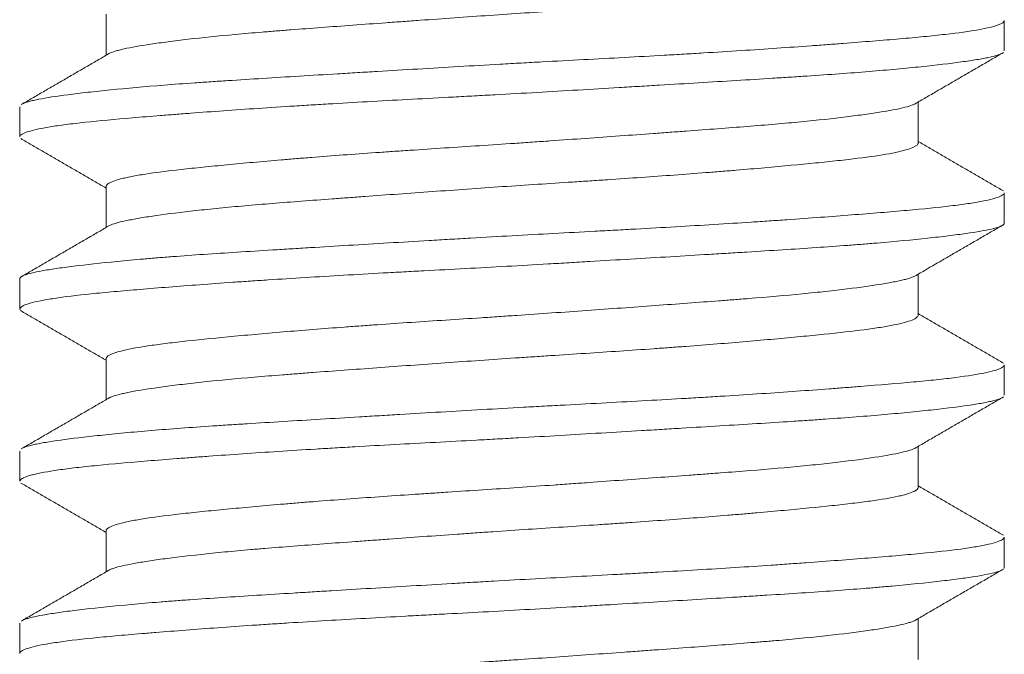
# Model space of a CAD drawing. Header units: millimetres. Extents: x 28 to 2257, y 19 to 785.
# Tile 47 of 55: x 1655.35 to 1659.35, y 383.62 to 386.2. Entities that reach past the tile are written whole.
import ezdxf

# ---------------------------------------------------------------- set-up
doc = ezdxf.new("R2010")
doc.units = ezdxf.units.MM
doc.layers.add('1', color=7, linetype='Continuous', true_color=0xffffff)

msp = doc.modelspace()

# ---------------------------------------------------------------- linework, layer by layer
at = {"layer": '1', "color": 155, "linetype": 'Continuous', "lineweight": 18}
for p, q in [((1655.7032, 386.2192), (1655.7032, 386.0523)), ((1659.3532, 386.0711), (1659.3532, 386.1934)), ((1655.3532, 385.8435), (1655.3532, 385.7215)), ((1659.0032, 385.6961), (1659.0032, 385.8626)), ((1655.7032, 385.5189), (1655.7032, 385.3523)), ((1659.3532, 385.3714), (1659.3532, 385.494)), ((1659.0032, 384.9956), (1659.0032, 385.1626)), ((1655.3532, 385.1436), (1655.3532, 385.0209)), ((1655.7032, 384.8193), (1655.7032, 384.6523)), ((1659.3532, 384.6714), (1659.3532, 384.7934)), ((1655.3532, 384.4438), (1655.3532, 384.3215)), ((1659.0032, 384.2959), (1659.0032, 384.4626)), ((1655.7032, 384.1189), (1655.7032, 383.9523)), ((1659.3532, 383.971), (1659.3532, 384.0937)), ((1659.3532, 383.9707), (1659.3511, 383.9658)), ((1659.0032, 383.5957), (1659.0032, 383.7626)), ((1655.3532, 383.7434), (1655.3532, 383.6212))]:
    msp.add_line(p, q, dxfattribs=at)
for points, knots in [([(1655.7144, 386.0588), (1655.715, 386.0591), (1655.7156, 386.0595), (1655.7223, 386.0629), (1655.7303, 386.066), (1655.7455, 386.0707), (1655.7511, 386.0722), (1655.7633, 386.0754), (1655.7699, 386.0769), (1655.8053, 386.0848), (1655.8413, 386.0911), (1655.9064, 386.1009), (1655.9299, 386.1042), (1655.9682, 386.1092), (1655.9815, 386.1109), (1656.0088, 386.1143), (1656.0228, 386.116), (1656.0949, 386.1243), (1656.1586, 386.1309), (1656.2632, 386.1404), (1656.2995, 386.1436), (1656.3563, 386.1483), (1656.3757, 386.1499), (1656.4148, 386.153), (1656.4346, 386.1545), (1656.5348, 386.1623), (1656.6187, 386.1686), (1656.7502, 386.1782), (1656.795, 386.1815), (1656.8636, 386.1864), (1656.8867, 386.1881), (1656.9329, 386.1915), (1656.9561, 386.1931), (1657.0723, 386.2015), (1657.1664, 386.2082), (1657.3092, 386.2181), (1657.3571, 386.2214), (1657.4535, 386.2278), (1657.5013, 386.2309), (1657.6434, 386.2403), (1657.7364, 386.2463), (1657.8507, 386.2542), (1657.8735, 386.2557), (1657.9188, 386.2589), (1657.9413, 386.2605), (1658.0084, 386.2653), (1658.0521, 386.2686), (1658.1798, 386.2784), (1658.2607, 386.285), (1658.3565, 386.2933), (1658.3754, 386.295), (1658.4127, 386.2984), (1658.4311, 386.3), (1658.485, 386.305), (1658.5193, 386.3083), (1658.6175, 386.3178), (1658.6766, 386.324), (1658.7426, 386.3317), (1658.7554, 386.3333), (1658.7801, 386.3365), (1658.7921, 386.338), (1658.8264, 386.3428), (1658.8474, 386.346), (1658.9043, 386.3556), (1658.9346, 386.3621), (1658.9627, 386.3705), (1658.9678, 386.3722), (1658.977, 386.3756), (1658.9812, 386.3773), (1658.9919, 386.3823), (1658.9969, 386.3857), (1659.002, 386.3913), (1659.0031, 386.3936), (1659.0032, 386.3958)], [0, 0, 0, 0, 0.003217, 0.003217, 0.031939, 0.031939, 0.046301, 0.046301, 0.060662, 0.060662, 0.118107, 0.118107, 0.146829, 0.146829, 0.16119, 0.16119, 0.175551, 0.175551, 0.232996, 0.232996, 0.261719, 0.261719, 0.27608, 0.27608, 0.290441, 0.290441, 0.347886, 0.347886, 0.376608, 0.376608, 0.39097, 0.39097, 0.405331, 0.405331, 0.462776, 0.462776, 0.491498, 0.491498, 0.520221, 0.520221, 0.577665, 0.577665, 0.592027, 0.592027, 0.606388, 0.606388, 0.63511, 0.63511, 0.692555, 0.692555, 0.706916, 0.706916, 0.721278, 0.721278, 0.75, 0.75, 0.807445, 0.807445, 0.821806, 0.821806, 0.836167, 0.836167, 0.86489, 0.86489, 0.922335, 0.922335, 0.936696, 0.936696, 0.951057, 0.951057, 0.979779, 0.979779, 1, 1, 1, 1]), ([(1655.3636, 385.8551), (1655.3641, 385.8554), (1655.3645, 385.8556), (1655.3711, 385.8589), (1655.3796, 385.8618), (1655.3959, 385.8663), (1655.4019, 385.8678), (1655.4153, 385.8709), (1655.4225, 385.8724), (1655.4614, 385.8799), (1655.5013, 385.8861), (1655.5742, 385.8956), (1655.6007, 385.8988), (1655.6437, 385.9036), (1655.6586, 385.9053), (1655.6895, 385.9086), (1655.7054, 385.9102), (1655.7872, 385.9184), (1655.8597, 385.925), (1655.9789, 385.9344), (1656.0204, 385.9375), (1656.0853, 385.942), (1656.1074, 385.9435), (1656.1524, 385.9466), (1656.1752, 385.9481), (1656.2907, 385.9556), (1656.3876, 385.9616), (1656.5396, 385.9709), (1656.5914, 385.974), (1656.6707, 385.9788), (1656.6975, 385.9804), (1656.7515, 385.9837), (1656.7786, 385.9853), (1656.9146, 385.9934), (1657.0249, 386), (1657.1924, 386.0099), (1657.2486, 386.0131), (1657.3334, 386.0179), (1657.3619, 386.0195), (1657.4188, 386.0227), (1657.4471, 386.0242), (1657.5882, 386.0319), (1657.6994, 386.0377), (1657.8635, 386.0467), (1657.9178, 386.0497), (1657.9985, 386.0543), (1658.0254, 386.0558), (1658.0787, 386.0589), (1658.105, 386.0605), (1658.2353, 386.0683), (1658.3347, 386.0747), (1658.4768, 386.0845), (1658.5229, 386.0878), (1658.5904, 386.0927), (1658.6126, 386.0943), (1658.6562, 386.0976), (1658.6776, 386.0992), (1658.7822, 386.1073), (1658.8586, 386.1134), (1658.9626, 386.1224), (1658.9954, 386.1254), (1659.0419, 386.1299), (1659.057, 386.1315), (1659.0861, 386.1345), (1659.1001, 386.136), (1659.1672, 386.1437), (1659.2119, 386.1499), (1659.2659, 386.1595), (1659.2817, 386.1628), (1659.302, 386.1677), (1659.3082, 386.1694), (1659.3194, 386.1727), (1659.3244, 386.1744), (1659.3449, 386.182), (1659.3529, 386.188), (1659.3532, 386.1937)], [0, 0, 0, 0, 0.002228, 0.002228, 0.03008, 0.03008, 0.044006, 0.044006, 0.057932, 0.057932, 0.113636, 0.113636, 0.141488, 0.141488, 0.155414, 0.155414, 0.16934, 0.16934, 0.225045, 0.225045, 0.252897, 0.252897, 0.266823, 0.266823, 0.280749, 0.280749, 0.336453, 0.336453, 0.364305, 0.364305, 0.378231, 0.378231, 0.392157, 0.392157, 0.447861, 0.447861, 0.475713, 0.475713, 0.489639, 0.489639, 0.503565, 0.503565, 0.559269, 0.559269, 0.587121, 0.587121, 0.601047, 0.601047, 0.614973, 0.614973, 0.670677, 0.670677, 0.698529, 0.698529, 0.712455, 0.712455, 0.726381, 0.726381, 0.782086, 0.782086, 0.809938, 0.809938, 0.823864, 0.823864, 0.83779, 0.83779, 0.893494, 0.893494, 0.921346, 0.921346, 0.935272, 0.935272, 0.949198, 0.949198, 1, 1, 1, 1]), ([(1659.3434, 386.0601), (1659.3334, 386.0547), (1659.3157, 386.0493), (1659.2832, 386.0424), (1659.2756, 386.0409), (1659.2592, 386.0378), (1659.2503, 386.0363), (1659.2222, 386.0317), (1659.2014, 386.0286), (1659.1324, 386.0192), (1659.0781, 386.0127), (1658.9995, 386.0045), (1658.9833, 386.0029), (1658.9497, 385.9996), (1658.9324, 385.9979), (1658.8793, 385.993), (1658.8422, 385.9898), (1658.7261, 385.9802), (1658.6422, 385.9742), (1658.5291, 385.9667), (1658.5061, 385.9652), (1658.4592, 385.9621), (1658.4354, 385.9606), (1658.3632, 385.9561), (1658.3141, 385.953), (1658.164, 385.9438), (1658.0601, 385.9376), (1657.9254, 385.9295), (1657.8982, 385.9278), (1657.8433, 385.9246), (1657.8156, 385.9229), (1657.7327, 385.9179), (1657.6772, 385.9146), (1657.5101, 385.9048), (1657.3979, 385.8983), (1657.2568, 385.8906), (1657.2285, 385.889), (1657.1718, 385.886), (1657.1435, 385.8844), (1657.0591, 385.8799), (1657.0034, 385.8769), (1656.8383, 385.868), (1656.7306, 385.862), (1656.599, 385.8543), (1656.5728, 385.8527), (1656.5208, 385.8495), (1656.495, 385.8479), (1656.4188, 385.8431), (1656.3693, 385.8399), (1656.2249, 385.8302), (1656.1339, 385.8236), (1656.0269, 385.8155), (1656.0058, 385.8139), (1655.9643, 385.8107), (1655.944, 385.8091), (1655.8845, 385.8044), (1655.8468, 385.8013), (1655.7395, 385.7922), (1655.6755, 385.7863), (1655.6051, 385.7787), (1655.5915, 385.7772), (1655.5653, 385.7741), (1655.5527, 385.7725), (1655.5167, 385.7679), (1655.4951, 385.7647), (1655.437, 385.7552), (1655.4073, 385.7487), (1655.3815, 385.7404), (1655.377, 385.7387), (1655.369, 385.7354), (1655.3656, 385.7338), (1655.3573, 385.7288), (1655.3541, 385.7256), (1655.3532, 385.7219), (1655.3532, 385.7214), (1655.3532, 385.7209)], [0, 0, 0, 0, 0.050267, 0.050267, 0.064168, 0.064168, 0.078069, 0.078069, 0.105872, 0.105872, 0.161477, 0.161477, 0.175378, 0.175378, 0.189279, 0.189279, 0.217082, 0.217082, 0.272687, 0.272687, 0.286588, 0.286588, 0.300489, 0.300489, 0.328292, 0.328292, 0.383897, 0.383897, 0.397798, 0.397798, 0.411699, 0.411699, 0.439502, 0.439502, 0.495107, 0.495107, 0.509008, 0.509008, 0.522909, 0.522909, 0.550712, 0.550712, 0.606317, 0.606317, 0.620218, 0.620218, 0.634119, 0.634119, 0.661922, 0.661922, 0.717527, 0.717527, 0.731428, 0.731428, 0.745329, 0.745329, 0.773132, 0.773132, 0.828737, 0.828737, 0.842638, 0.842638, 0.856539, 0.856539, 0.884342, 0.884342, 0.939947, 0.939947, 0.953848, 0.953848, 0.967749, 0.967749, 0.995552, 0.995552, 1, 1, 1, 1]), ([(1658.9918, 385.856), (1658.9913, 385.8557), (1658.9909, 385.8555), (1658.9873, 385.8536), (1658.9838, 385.8521), (1658.9716, 385.8474), (1658.9615, 385.8443), (1658.9252, 385.8349), (1658.8931, 385.8286), (1658.843, 385.8205), (1658.8325, 385.8189), (1658.8104, 385.8155), (1658.7989, 385.8139), (1658.7632, 385.8089), (1658.7377, 385.8055), (1658.6562, 385.7955), (1658.5953, 385.7888), (1658.5107, 385.7807), (1658.4934, 385.779), (1658.4579, 385.7758), (1658.4399, 385.7742), (1658.3849, 385.7695), (1658.3471, 385.7664), (1658.2302, 385.757), (1658.1478, 385.7508), (1658.0388, 385.7428), (1658.0167, 385.7411), (1657.9722, 385.7379), (1657.9498, 385.7362), (1657.8823, 385.7313), (1657.8368, 385.728), (1657.6987, 385.718), (1657.6046, 385.7113), (1657.4844, 385.7029), (1657.4602, 385.7012), (1657.4121, 385.6978), (1657.3881, 385.6962), (1657.3161, 385.6913), (1657.2683, 385.6881), (1657.1256, 385.6787), (1657.0311, 385.6726), (1656.9141, 385.6647), (1656.8908, 385.6631), (1656.8448, 385.66), (1656.822, 385.6584), (1656.7543, 385.6536), (1656.6657, 385.6472), (1656.5594, 385.6391), (1656.4975, 385.6341), (1656.4567, 385.6307), (1656.4365, 385.629), (1656.3369, 385.6206), (1656.2632, 385.6139), (1656.1612, 385.6041), (1656.1123, 385.5994), (1656.0668, 385.5947), (1656.0371, 385.5915), (1656.0226, 385.5899), (1655.9526, 385.5821), (1655.9042, 385.5759), (1655.8427, 385.5663), (1655.8147, 385.5615), (1655.7909, 385.5565), (1655.7761, 385.5532), (1655.7691, 385.5515), (1655.737, 385.5431), (1655.7198, 385.5363), (1655.7061, 385.5263), (1655.7036, 385.523), (1655.7032, 385.5194), (1655.7032, 385.5191), (1655.7032, 385.5187)], [0, 0, 0, 0, 0.002422, 0.002422, 0.016836, 0.016836, 0.045664, 0.045664, 0.103321, 0.103321, 0.117735, 0.117735, 0.132149, 0.132149, 0.160978, 0.160978, 0.218635, 0.218635, 0.233049, 0.233049, 0.247463, 0.247463, 0.276292, 0.276292, 0.333948, 0.333948, 0.348363, 0.348363, 0.362777, 0.362777, 0.391605, 0.391605, 0.449262, 0.449262, 0.463676, 0.463676, 0.47809, 0.47809, 0.506919, 0.506919, 0.564576, 0.564576, 0.57899, 0.57899, 0.593404, 0.593404, 0.622232, 0.651061, 0.665475, 0.665475, 0.679889, 0.679889, 0.737546, 0.737546, 0.766375, 0.780789, 0.780789, 0.795203, 0.795203, 0.85286, 0.85286, 0.881688, 0.896102, 0.896102, 0.910517, 0.910517, 0.968173, 0.968173, 0.997002, 0.997002, 1, 1, 1, 1]), ([(1655.714, 385.3586), (1655.7168, 385.3602), (1655.72, 385.3617), (1655.7388, 385.3695), (1655.7619, 385.3756), (1655.8084, 385.385), (1655.8258, 385.3882), (1655.855, 385.3931), (1655.8653, 385.3947), (1655.8867, 385.398), (1655.8979, 385.3996), (1655.9558, 385.4079), (1656.0089, 385.4146), (1656.0985, 385.4245), (1656.1301, 385.4278), (1656.18, 385.4328), (1656.1971, 385.4344), (1656.2319, 385.4376), (1656.2496, 385.4392), (1656.3396, 385.4471), (1656.4163, 385.4532), (1656.5386, 385.4625), (1656.5805, 385.4657), (1656.6453, 385.4705), (1656.6671, 385.4721), (1656.711, 385.4753), (1656.7331, 385.4769), (1656.8444, 385.4851), (1656.9356, 385.4917), (1657.0759, 385.5017), (1657.1232, 385.5051), (1657.2189, 385.5119), (1657.2668, 385.5152), (1657.4098, 385.525), (1657.5047, 385.5312), (1657.6227, 385.5389), (1657.6463, 385.5405), (1657.6933, 385.5436), (1657.7169, 385.5451), (1657.7871, 385.5498), (1657.8331, 385.5529), (1657.9687, 385.5624), (1658.0559, 385.5688), (1658.1608, 385.577), (1658.1816, 385.5786), (1658.2227, 385.582), (1658.2432, 385.5836), (1658.3033, 385.5887), (1658.342, 385.592), (1658.4539, 385.602), (1658.523, 385.6085), (1658.6024, 385.6164), (1658.6179, 385.618), (1658.6482, 385.6211), (1658.6631, 385.6227), (1658.7061, 385.6274), (1658.7328, 385.6305), (1658.8078, 385.6399), (1658.8505, 385.6461), (1658.8948, 385.6542), (1658.9032, 385.6559), (1658.9191, 385.6592), (1658.9265, 385.6609), (1658.9472, 385.6658), (1658.9589, 385.6692), (1658.988, 385.6792), (1658.9993, 385.6859), (1659.0028, 385.6936), (1659.0031, 385.6946), (1659.0032, 385.6956)], [0, 0, 0, 0, 0.014246, 0.014246, 0.071691, 0.071691, 0.100414, 0.100414, 0.114775, 0.114775, 0.129136, 0.129136, 0.186581, 0.186581, 0.215303, 0.215303, 0.229665, 0.229665, 0.244026, 0.244026, 0.301471, 0.301471, 0.330193, 0.330193, 0.344554, 0.344554, 0.358915, 0.358915, 0.41636, 0.41636, 0.445083, 0.445083, 0.473805, 0.473805, 0.53125, 0.53125, 0.545611, 0.545611, 0.559972, 0.559972, 0.588695, 0.588695, 0.64614, 0.64614, 0.660501, 0.660501, 0.674862, 0.674862, 0.703585, 0.703585, 0.761029, 0.761029, 0.775391, 0.775391, 0.789752, 0.789752, 0.818474, 0.818474, 0.875919, 0.875919, 0.89028, 0.89028, 0.904642, 0.904642, 0.933364, 0.933364, 0.990809, 0.990809, 1, 1, 1, 1]), ([(1655.3532, 385.1437), (1655.3531, 385.1456), (1655.3538, 385.1474), (1655.3568, 385.1508), (1655.3588, 385.1524), (1655.3639, 385.1554), (1655.3671, 385.1569), (1655.3858, 385.1644), (1655.4102, 385.1703), (1655.4602, 385.1794), (1655.4792, 385.1825), (1655.5111, 385.1871), (1655.5223, 385.1887), (1655.546, 385.1919), (1655.5584, 385.1935), (1655.6226, 385.2015), (1655.682, 385.208), (1655.7826, 385.2178), (1655.8181, 385.2211), (1655.8743, 385.226), (1655.8935, 385.2276), (1655.9329, 385.2308), (1655.9531, 385.2324), (1656.0556, 385.2402), (1656.1433, 385.2461), (1656.2831, 385.2551), (1656.3311, 385.2581), (1656.4052, 385.2627), (1656.4302, 385.2642), (1656.4811, 385.2673), (1656.5067, 385.2689), (1656.6359, 385.2767), (1656.7419, 385.2831), (1656.9049, 385.2929), (1656.96, 385.2961), (1657.0435, 385.3011), (1657.0716, 385.3028), (1657.128, 385.3061), (1657.1562, 385.3077), (1657.2973, 385.3159), (1657.4097, 385.3222), (1657.5776, 385.3313), (1657.6334, 385.3342), (1657.717, 385.3387), (1657.7449, 385.3402), (1657.8005, 385.3432), (1657.8282, 385.3447), (1657.9652, 385.3523), (1658.0712, 385.3584), (1658.2248, 385.3678), (1658.2752, 385.371), (1658.3493, 385.3758), (1658.3738, 385.3774), (1658.4223, 385.3807), (1658.4462, 385.3824), (1658.5636, 385.3906), (1658.6512, 385.3971), (1658.7732, 385.4067), (1658.8123, 385.4098), (1658.8685, 385.4144), (1658.8869, 385.4159), (1658.9228, 385.419), (1658.9402, 385.4205), (1659.0248, 385.428), (1659.084, 385.434), (1659.1606, 385.4432), (1659.184, 385.4463), (1659.216, 385.451), (1659.2261, 385.4526), (1659.2453, 385.4558), (1659.2544, 385.4575), (1659.2964, 385.4656), (1659.3206, 385.4722), (1659.343, 385.482), (1659.3481, 385.4853), (1659.3522, 385.4901), (1659.353, 385.4917), (1659.3532, 385.4934), (1659.3532, 385.4935), (1659.3532, 385.4935)], [0, 0, 0, 0, 0.016164, 0.016164, 0.029634, 0.029634, 0.043103, 0.043103, 0.096983, 0.096983, 0.123922, 0.123922, 0.137392, 0.137392, 0.150862, 0.150862, 0.204741, 0.204741, 0.231681, 0.231681, 0.245151, 0.245151, 0.258621, 0.258621, 0.3125, 0.3125, 0.33944, 0.33944, 0.352909, 0.352909, 0.366379, 0.366379, 0.420259, 0.420259, 0.447198, 0.447198, 0.460668, 0.460668, 0.474138, 0.474138, 0.528017, 0.528017, 0.554957, 0.554957, 0.568427, 0.568427, 0.581897, 0.581897, 0.635776, 0.635776, 0.662716, 0.662716, 0.676185, 0.676185, 0.689655, 0.689655, 0.743534, 0.743534, 0.770474, 0.770474, 0.783944, 0.783944, 0.797414, 0.797414, 0.851293, 0.851293, 0.878233, 0.878233, 0.891703, 0.891703, 0.905172, 0.905172, 0.959052, 0.959052, 0.985991, 0.985991, 0.999461, 0.999461, 1, 1, 1, 1]), ([(1659.3532, 385.3705), (1659.3531, 385.3685), (1659.3519, 385.3664), (1659.3481, 385.3629), (1659.3458, 385.3614), (1659.3401, 385.3583), (1659.3366, 385.3568), (1659.3244, 385.3523), (1659.314, 385.3493), (1659.2758, 385.3404), (1659.2413, 385.3344), (1659.1866, 385.3265), (1659.1751, 385.325), (1659.1509, 385.3218), (1659.1383, 385.3202), (1659.0989, 385.3153), (1659.0706, 385.3121), (1658.9802, 385.3023), (1658.9121, 385.2958), (1658.8173, 385.2877), (1658.7978, 385.2861), (1658.7579, 385.2829), (1658.7375, 385.2813), (1658.6754, 385.2767), (1658.6326, 385.2737), (1658.5, 385.2646), (1658.4062, 385.2587), (1658.2819, 385.2511), (1658.2567, 385.2495), (1658.2055, 385.2464), (1658.1798, 385.2448), (1658.102, 385.2401), (1658.0494, 385.2369), (1657.8898, 385.2273), (1657.7808, 385.2208), (1657.6412, 385.2125), (1657.6131, 385.2109), (1657.5566, 385.2075), (1657.5284, 385.2059), (1657.4437, 385.201), (1657.3874, 385.1978), (1657.2189, 385.1884), (1657.107, 385.1825), (1656.9679, 385.175), (1656.9401, 385.1735), (1656.8846, 385.1705), (1656.857, 385.169), (1656.775, 385.1645), (1656.7214, 385.1614), (1656.563, 385.1522), (1656.461, 385.1459), (1656.3382, 385.1378), (1656.3138, 385.1362), (1656.2657, 385.1329), (1656.2419, 385.1313), (1656.172, 385.1263), (1656.1271, 385.1231), (1655.9968, 385.1133), (1655.9163, 385.107), (1655.8237, 385.0993), (1655.8055, 385.0978), (1655.7701, 385.0948), (1655.7529, 385.0933), (1655.7029, 385.0887), (1655.6718, 385.0857), (1655.5844, 385.0767), (1655.5344, 385.0706), (1655.4825, 385.0627), (1655.4727, 385.0611), (1655.454, 385.0578), (1655.4453, 385.0562), (1655.421, 385.0513), (1655.4071, 385.048), (1655.3726, 385.0382), (1655.3589, 385.0316), (1655.3525, 385.0219), (1655.3528, 385.0187), (1655.3569, 385.014), (1655.3591, 385.0123), (1655.362, 385.0106)], [0, 0, 0, 0, 0.017169, 0.017169, 0.030255, 0.030255, 0.043342, 0.043342, 0.069514, 0.069514, 0.121859, 0.121859, 0.134946, 0.134946, 0.148032, 0.148032, 0.174204, 0.174204, 0.226549, 0.226549, 0.239636, 0.239636, 0.252722, 0.252722, 0.278894, 0.278894, 0.33124, 0.33124, 0.344326, 0.344326, 0.357412, 0.357412, 0.383585, 0.383585, 0.43593, 0.43593, 0.449016, 0.449016, 0.462102, 0.462102, 0.488275, 0.488275, 0.54062, 0.54062, 0.553706, 0.553706, 0.566792, 0.566792, 0.592965, 0.592965, 0.64531, 0.64531, 0.658396, 0.658396, 0.671482, 0.671482, 0.697655, 0.697655, 0.75, 0.75, 0.763086, 0.763086, 0.776173, 0.776173, 0.802345, 0.802345, 0.85469, 0.85469, 0.867776, 0.867776, 0.880863, 0.880863, 0.907035, 0.907035, 0.95938, 0.95938, 0.985553, 0.985553, 1, 1, 1, 1]), ([(1658.9926, 385.1564), (1658.984, 385.1515), (1658.9703, 385.1466), (1658.9453, 385.1401), (1658.9388, 385.1385), (1658.9247, 385.1353), (1658.9172, 385.1337), (1658.8932, 385.129), (1658.8753, 385.1258), (1658.8161, 385.1161), (1658.7692, 385.1095), (1658.7011, 385.101), (1658.6869, 385.0993), (1658.658, 385.096), (1658.6431, 385.0943), (1658.5974, 385.0893), (1658.5655, 385.086), (1658.4653, 385.0762), (1658.3927, 385.07), (1658.2944, 385.0621), (1658.2744, 385.0606), (1658.234, 385.0574), (1658.2136, 385.0559), (1658.1517, 385.0512), (1658.1096, 385.048), (1657.9804, 385.0384), (1657.8907, 385.0319), (1657.7043, 385.0184), (1657.6101, 385.0117), (1657.4676, 385.0017), (1657.4199, 384.9984), (1657.348, 384.9935), (1657.324, 384.9918), (1657.2758, 384.9886), (1657.2516, 384.987), (1657.1311, 384.9791), (1657.0367, 384.973), (1656.8979, 384.9636), (1656.8292, 384.959), (1656.7617, 384.9542), (1656.7169, 384.9509), (1656.6946, 384.9493), (1656.5847, 384.9411), (1656.5014, 384.9345), (1656.3831, 384.9245), (1656.3256, 384.9195), (1656.2707, 384.9145), (1656.2347, 384.9111), (1656.217, 384.9095), (1656.1309, 384.9013), (1656.0686, 384.8951), (1655.985, 384.8857), (1655.9588, 384.8826), (1655.9097, 384.8763), (1655.8867, 384.8731), (1655.8242, 384.8635), (1655.7906, 384.857), (1655.7518, 384.847), (1655.7408, 384.8436), (1655.7274, 384.8386), (1655.7234, 384.8369), (1655.7165, 384.8335), (1655.7136, 384.8318), (1655.7057, 384.8262), (1655.703, 384.8223), (1655.7032, 384.8185)], [0, 0, 0, 0, 0.04558, 0.04558, 0.059968, 0.059968, 0.074355, 0.074355, 0.103131, 0.103131, 0.160681, 0.160681, 0.175069, 0.175069, 0.189457, 0.189457, 0.218232, 0.218232, 0.275783, 0.275783, 0.29017, 0.29017, 0.304558, 0.304558, 0.333333, 0.333333, 0.390884, 0.390884, 0.448435, 0.448435, 0.47721, 0.47721, 0.491598, 0.491598, 0.505985, 0.505985, 0.563536, 0.563536, 0.592311, 0.606699, 0.606699, 0.621087, 0.621087, 0.678637, 0.678637, 0.707413, 0.7218, 0.7218, 0.736188, 0.736188, 0.793738, 0.793738, 0.822514, 0.822514, 0.851289, 0.851289, 0.90884, 0.90884, 0.937615, 0.937615, 0.952003, 0.952003, 0.96639, 0.96639, 1, 1, 1, 1]), ([(1655.7137, 384.6584), (1655.7184, 384.6612), (1655.7247, 384.6639), (1655.7415, 384.6697), (1655.7525, 384.6727), (1655.7721, 384.6774), (1655.7792, 384.679), (1655.7943, 384.6822), (1655.8023, 384.6838), (1655.8448, 384.6918), (1655.8862, 384.6982), (1655.9592, 384.7081), (1655.9854, 384.7115), (1656.0274, 384.7165), (1656.0419, 384.7182), (1656.0716, 384.7216), (1656.0869, 384.7232), (1656.1648, 384.7315), (1656.2328, 384.7379), (1656.3433, 384.7472), (1656.3816, 384.7503), (1656.4411, 384.755), (1656.4613, 384.7566), (1656.5021, 384.7598), (1656.5227, 384.7613), (1656.6267, 384.7692), (1656.7133, 384.7755), (1656.8481, 384.7853), (1656.8939, 384.7886), (1656.9872, 384.7954), (1657.0341, 384.7987), (1657.1752, 384.8088), (1657.27, 384.8155), (1657.3892, 384.8235), (1657.4131, 384.8251), (1657.461, 384.8283), (1657.485, 384.8299), (1657.557, 384.8346), (1657.6044, 384.8377), (1657.7451, 384.847), (1657.8368, 384.8531), (1657.9487, 384.861), (1657.971, 384.8626), (1658.0152, 384.8659), (1658.0373, 384.8675), (1658.1025, 384.8724), (1658.1448, 384.8757), (1658.2681, 384.8856), (1658.3457, 384.8923), (1658.437, 384.9006), (1658.4549, 384.9022), (1658.4902, 384.9055), (1658.5076, 384.9072), (1658.5584, 384.912), (1658.5905, 384.9152), (1658.6819, 384.9246), (1658.7363, 384.9307), (1658.7959, 384.9385), (1658.8074, 384.9401), (1658.8295, 384.9433), (1658.8401, 384.9449), (1658.8704, 384.9497), (1658.8885, 384.953), (1658.9371, 384.9627), (1658.9617, 384.9694), (1658.9865, 384.9795), (1658.9928, 384.9829), (1659.0009, 384.9894), (1659.0029, 384.9924), (1659.0032, 384.9955)], [0, 0, 0, 0, 0.025276, 0.025276, 0.053998, 0.053998, 0.068359, 0.068359, 0.082721, 0.082721, 0.140165, 0.140165, 0.168888, 0.168888, 0.183249, 0.183249, 0.19761, 0.19761, 0.255055, 0.255055, 0.283778, 0.283778, 0.298139, 0.298139, 0.3125, 0.3125, 0.369945, 0.369945, 0.398667, 0.398667, 0.42739, 0.42739, 0.484835, 0.484835, 0.499196, 0.499196, 0.513557, 0.513557, 0.542279, 0.542279, 0.599724, 0.599724, 0.614085, 0.614085, 0.628447, 0.628447, 0.657169, 0.657169, 0.714614, 0.714614, 0.728975, 0.728975, 0.743336, 0.743336, 0.772059, 0.772059, 0.829504, 0.829504, 0.843865, 0.843865, 0.858226, 0.858226, 0.886949, 0.886949, 0.944393, 0.944393, 0.973116, 0.973116, 1, 1, 1, 1]), ([(1655.3628, 384.4547), (1655.3666, 384.4568), (1655.3715, 384.4588), (1655.3863, 384.4639), (1655.3973, 384.4668), (1655.4175, 384.4713), (1655.4248, 384.4729), (1655.4407, 384.4759), (1655.4493, 384.4774), (1655.4946, 384.4851), (1655.5395, 384.4914), (1655.6195, 384.501), (1655.6482, 384.5042), (1655.6946, 384.5091), (1655.7105, 384.5108), (1655.7436, 384.5141), (1655.7607, 384.5157), (1655.848, 384.5239), (1655.9246, 384.5303), (1656.0492, 384.5395), (1656.0924, 384.5425), (1656.1597, 384.5471), (1656.1825, 384.5486), (1656.229, 384.5516), (1656.2527, 384.5531), (1656.3722, 384.5607), (1656.4718, 384.5668), (1656.6269, 384.5762), (1656.6796, 384.5793), (1656.7602, 384.5842), (1656.7873, 384.5858), (1656.8419, 384.5891), (1656.8696, 384.5907), (1657.0075, 384.599), (1657.1188, 384.6056), (1657.2869, 384.6153), (1657.3431, 384.6185), (1657.4278, 384.6231), (1657.4561, 384.6247), (1657.5128, 384.6278), (1657.5412, 384.6293), (1657.6821, 384.6369), (1657.7924, 384.6427), (1657.9545, 384.6517), (1658.0079, 384.6548), (1658.0871, 384.6594), (1658.1134, 384.661), (1658.1656, 384.6641), (1658.1916, 384.6657), (1658.3194, 384.6737), (1658.4163, 384.6802), (1658.5538, 384.69), (1658.5983, 384.6933), (1658.6631, 384.6981), (1658.6844, 384.6998), (1658.7262, 384.703), (1658.7468, 384.7046), (1658.847, 384.7125), (1658.9195, 384.7185), (1659.017, 384.7275), (1659.0476, 384.7304), (1659.0906, 384.735), (1659.1045, 384.7365), (1659.1312, 384.7396), (1659.1441, 384.7412), (1659.2054, 384.749), (1659.2452, 384.7553), (1659.2915, 384.765), (1659.3047, 384.7683), (1659.3211, 384.7732), (1659.3259, 384.7749), (1659.3345, 384.7782), (1659.3382, 384.7799), (1659.3492, 384.7858), (1659.3531, 384.7899), (1659.3532, 384.7939)], [0, 0, 0, 0, 0.019128, 0.019128, 0.046931, 0.046931, 0.060832, 0.060832, 0.074733, 0.074733, 0.130338, 0.130338, 0.158141, 0.158141, 0.172042, 0.172042, 0.185943, 0.185943, 0.241548, 0.241548, 0.269351, 0.269351, 0.283252, 0.283252, 0.297153, 0.297153, 0.352758, 0.352758, 0.38056, 0.38056, 0.394462, 0.394462, 0.408363, 0.408363, 0.463968, 0.463968, 0.49177, 0.49177, 0.505672, 0.505672, 0.519573, 0.519573, 0.575178, 0.575178, 0.60298, 0.60298, 0.616882, 0.616882, 0.630783, 0.630783, 0.686388, 0.686388, 0.71419, 0.71419, 0.728092, 0.728092, 0.741993, 0.741993, 0.797598, 0.797598, 0.8254, 0.8254, 0.839302, 0.839302, 0.853203, 0.853203, 0.908808, 0.908808, 0.93661, 0.93661, 0.950512, 0.950512, 0.964413, 0.964413, 1, 1, 1, 1]), ([(1659.3437, 384.6603), (1659.3368, 384.6565), (1659.3261, 384.6527), (1659.3058, 384.6474), (1659.2995, 384.6459), (1659.2856, 384.6429), (1659.263, 384.6383), (1659.2355, 384.6338), (1659.1739, 384.6245), (1659.1243, 384.6182), (1659.0512, 384.61), (1659.036, 384.6084), (1659.0046, 384.6051), (1658.9561, 384.6001), (1658.9036, 384.5952), (1658.7935, 384.5855), (1658.7132, 384.5793), (1658.604, 384.5717), (1658.5817, 384.5702), (1658.5363, 384.5671), (1658.4674, 384.5626), (1658.3959, 384.5581), (1658.2497, 384.549), (1658.1479, 384.5429), (1658.015, 384.5349), (1657.9881, 384.5333), (1657.9339, 384.53), (1657.8524, 384.5251), (1657.77, 384.5202), (1657.6043, 384.5103), (1657.4925, 384.5037), (1657.351, 384.4958), (1657.3225, 384.4942), (1657.2657, 384.4911), (1657.1808, 384.4864), (1657.0969, 384.482), (1656.9304, 384.473), (1656.8212, 384.4671), (1656.6871, 384.4594), (1656.6603, 384.4579), (1656.6073, 384.4548), (1656.5286, 384.4501), (1656.4527, 384.4453), (1656.3044, 384.4357), (1656.2103, 384.4292), (1656.0988, 384.4209), (1656.0768, 384.4193), (1656.0336, 384.416), (1656.0124, 384.4144), (1655.9503, 384.4096), (1655.9107, 384.4065), (1655.7974, 384.3973), (1655.729, 384.3914), (1655.6528, 384.3838), (1655.638, 384.3823), (1655.6094, 384.3792), (1655.5683, 384.3746), (1655.5322, 384.37), (1655.4668, 384.3606), (1655.4319, 384.3542), (1655.3996, 384.3459), (1655.3937, 384.3442), (1655.383, 384.3409), (1655.369, 384.3359), (1655.3603, 384.331), (1655.3543, 384.3253), (1655.353, 384.3229), (1655.3532, 384.3205)], [0, 0, 0, 0, 0.03508, 0.03508, 0.048956, 0.048956, 0.062833, 0.090586, 0.090586, 0.146092, 0.146092, 0.159969, 0.159969, 0.173845, 0.201599, 0.201599, 0.257105, 0.257105, 0.270981, 0.270981, 0.284858, 0.312611, 0.312611, 0.368117, 0.368117, 0.381994, 0.381994, 0.39587, 0.423623, 0.423623, 0.47913, 0.47913, 0.493006, 0.493006, 0.506883, 0.534636, 0.534636, 0.590142, 0.590142, 0.604019, 0.604019, 0.617895, 0.645648, 0.645648, 0.701155, 0.701155, 0.715031, 0.715031, 0.728908, 0.728908, 0.756661, 0.756661, 0.812167, 0.812167, 0.826044, 0.826044, 0.83992, 0.867673, 0.867673, 0.923179, 0.923179, 0.937056, 0.937056, 0.950933, 0.978686, 0.978686, 1, 1, 1, 1]), ([(1658.9933, 384.4568), (1658.9929, 384.4566), (1658.9924, 384.4563), (1658.9891, 384.4545), (1658.9858, 384.4529), (1658.9743, 384.4483), (1658.9646, 384.4452), (1658.9295, 384.4359), (1658.8982, 384.4296), (1658.8189, 384.4165), (1658.7721, 384.4099), (1658.6917, 384.3999), (1658.6489, 384.3948), (1658.6022, 384.3898), (1658.5702, 384.3865), (1658.5537, 384.3848), (1658.4695, 384.3766), (1658.397, 384.3704), (1658.2809, 384.3611), (1658.221, 384.3564), (1658.1583, 384.3517), (1658.1158, 384.3485), (1658.0942, 384.3469), (1657.9856, 384.3388), (1657.8962, 384.3323), (1657.7584, 384.3224), (1657.6886, 384.3173), (1657.6174, 384.3122), (1657.5696, 384.3088), (1657.5455, 384.3071), (1657.4257, 384.2987), (1657.3301, 384.2922), (1657.1872, 384.2828), (1657.1158, 384.2781), (1657.0446, 384.2734), (1656.9972, 384.2703), (1656.9736, 384.2687), (1656.8569, 384.2609), (1656.7667, 384.2546), (1656.6358, 384.2449), (1656.5929, 384.2417), (1656.5298, 384.2367), (1656.5089, 384.235), (1656.4677, 384.2316), (1656.4475, 384.23), (1656.3481, 384.2216), (1656.274, 384.2149), (1656.1709, 384.2051), (1656.1379, 384.2019), (1656.0905, 384.1971), (1656.0751, 384.1955), (1656.0451, 384.1924), (1656.0305, 384.1908), (1655.9602, 384.183), (1655.9111, 384.1768), (1655.8484, 384.1672), (1655.8293, 384.164), (1655.8034, 384.1591), (1655.7952, 384.1574), (1655.78, 384.1541), (1655.7729, 384.1524), (1655.7401, 384.1441), (1655.722, 384.1373), (1655.7071, 384.1273), (1655.7042, 384.1239), (1655.7032, 384.1199), (1655.7032, 384.1191), (1655.7032, 384.1184)], [0, 0, 0, 0, 0.002413, 0.002413, 0.016774, 0.016774, 0.045496, 0.045496, 0.102941, 0.102941, 0.160386, 0.160386, 0.189108, 0.20347, 0.20347, 0.217831, 0.217831, 0.275276, 0.275276, 0.303998, 0.318359, 0.318359, 0.332721, 0.332721, 0.390165, 0.390165, 0.418888, 0.433249, 0.433249, 0.44761, 0.44761, 0.505055, 0.505055, 0.533778, 0.548139, 0.548139, 0.5625, 0.5625, 0.619945, 0.619945, 0.648667, 0.648667, 0.663028, 0.663028, 0.67739, 0.67739, 0.734835, 0.734835, 0.763557, 0.763557, 0.777918, 0.777918, 0.792279, 0.792279, 0.849724, 0.849724, 0.878447, 0.878447, 0.892808, 0.892808, 0.907169, 0.907169, 0.964614, 0.964614, 0.993336, 0.993336, 1, 1, 1, 1]), ([(1655.7143, 383.9588), (1655.7154, 383.9594), (1655.7166, 383.96), (1655.7211, 383.9622), (1655.7248, 383.9638), (1655.7333, 383.9669), (1655.7381, 383.9684), (1655.7643, 383.9762), (1655.7931, 383.9824), (1655.848, 383.992), (1655.8682, 383.9952), (1655.9016, 384.0002), (1655.9132, 384.0018), (1655.9373, 384.0052), (1655.9497, 384.0068), (1656.014, 384.0152), (1656.0719, 384.0218), (1656.1685, 384.0317), (1656.2022, 384.0349), (1656.2554, 384.0397), (1656.2736, 384.0413), (1656.3103, 384.0445), (1656.329, 384.046), (1656.4236, 384.0538), (1656.5038, 384.0599), (1656.6305, 384.0694), (1656.6738, 384.0726), (1656.7405, 384.0775), (1656.7629, 384.0791), (1656.808, 384.0824), (1656.8306, 384.084), (1656.9442, 384.0923), (1657.037, 384.099), (1657.1551, 384.1074), (1657.1789, 384.109), (1657.2266, 384.1124), (1657.2506, 384.1141), (1657.3228, 384.119), (1657.3706, 384.1223), (1657.5136, 384.1318), (1657.6079, 384.1379), (1657.7246, 384.1456), (1657.7479, 384.1472), (1657.7943, 384.1503), (1657.8175, 384.1519), (1657.8865, 384.1566), (1657.9315, 384.1598), (1658.0639, 384.1694), (1658.1485, 384.1759), (1658.2497, 384.1842), (1658.2697, 384.1859), (1658.3093, 384.1892), (1658.3289, 384.1909), (1658.3864, 384.196), (1658.4232, 384.1993), (1658.5292, 384.2091), (1658.5941, 384.2154), (1658.6678, 384.2232), (1658.6821, 384.2248), (1658.7101, 384.2279), (1658.7237, 384.2295), (1658.7629, 384.2342), (1658.7871, 384.2373), (1658.8542, 384.2467), (1658.8916, 384.2531), (1658.9288, 384.2614), (1658.9358, 384.263), (1658.9488, 384.2664), (1658.9547, 384.2681), (1658.971, 384.2731), (1658.9798, 384.2765), (1658.9974, 384.2852), (1659.003, 384.2906), (1659.0032, 384.2958)], [0, 0, 0, 0, 0.005744, 0.005744, 0.020106, 0.020106, 0.034467, 0.034467, 0.091912, 0.091912, 0.120634, 0.120634, 0.134995, 0.134995, 0.149357, 0.149357, 0.206801, 0.206801, 0.235524, 0.235524, 0.249885, 0.249885, 0.264246, 0.264246, 0.321691, 0.321691, 0.350414, 0.350414, 0.364775, 0.364775, 0.379136, 0.379136, 0.436581, 0.436581, 0.450942, 0.450942, 0.465303, 0.465303, 0.494026, 0.494026, 0.551471, 0.551471, 0.565832, 0.565832, 0.580193, 0.580193, 0.608915, 0.608915, 0.66636, 0.66636, 0.680722, 0.680722, 0.695083, 0.695083, 0.723805, 0.723805, 0.78125, 0.78125, 0.795611, 0.795611, 0.809972, 0.809972, 0.838695, 0.838695, 0.89614, 0.89614, 0.910501, 0.910501, 0.924862, 0.924862, 0.953585, 0.953585, 1, 1, 1, 1]), ([(1655.3623, 383.7545), (1655.365, 383.7559), (1655.3682, 383.7574), (1655.3759, 383.7604), (1655.3804, 383.7619), (1655.4059, 383.7694), (1655.4354, 383.7754), (1655.493, 383.7846), (1655.5144, 383.7877), (1655.55, 383.7924), (1655.5624, 383.794), (1655.5883, 383.7972), (1655.6019, 383.7989), (1655.6723, 383.807), (1655.7361, 383.8136), (1655.843, 383.8233), (1655.8804, 383.8265), (1655.9395, 383.8313), (1655.9596, 383.8329), (1656.0008, 383.836), (1656.022, 383.8375), (1656.1293, 383.8452), (1656.2203, 383.8511), (1656.3643, 383.8601), (1656.4135, 383.8632), (1656.4893, 383.8678), (1656.5149, 383.8694), (1656.5668, 383.8725), (1656.5931, 383.8741), (1656.7251, 383.8821), (1656.8329, 383.8886), (1656.9977, 383.8984), (1657.0531, 383.9017), (1657.1371, 383.9066), (1657.1652, 383.9083), (1657.2218, 383.9115), (1657.2502, 383.9132), (1657.392, 383.9213), (1657.5044, 383.9273), (1657.6714, 383.9363), (1657.7268, 383.9392), (1657.8094, 383.9437), (1657.8369, 383.9452), (1657.8918, 383.9483), (1657.9192, 383.9498), (1658.0547, 383.9574), (1658.1589, 383.9636), (1658.309, 383.9731), (1658.3581, 383.9764), (1658.43, 383.9813), (1658.4537, 383.9829), (1658.5006, 383.9862), (1658.5239, 383.9878), (1658.6377, 383.9961), (1658.7219, 384.0026), (1658.8382, 384.0119), (1658.8753, 384.0149), (1658.9284, 384.0194), (1658.9457, 384.021), (1658.9794, 384.024), (1658.9958, 384.0255), (1659.0752, 384.0331), (1659.1298, 384.0391), (1659.1991, 384.0484), (1659.2201, 384.0516), (1659.2483, 384.0564), (1659.2572, 384.058), (1659.2738, 384.0612), (1659.2815, 384.0629), (1659.3173, 384.0711), (1659.3362, 384.0777), (1659.3505, 384.0874), (1659.353, 384.0906), (1659.3532, 384.0936)], [0, 0, 0, 0, 0.013679, 0.013679, 0.02758, 0.02758, 0.083185, 0.083185, 0.110988, 0.110988, 0.124889, 0.124889, 0.13879, 0.13879, 0.194395, 0.194395, 0.222198, 0.222198, 0.236099, 0.236099, 0.25, 0.25, 0.305605, 0.305605, 0.333407, 0.333407, 0.347309, 0.347309, 0.36121, 0.36121, 0.416815, 0.416815, 0.444617, 0.444617, 0.458519, 0.458519, 0.47242, 0.47242, 0.528025, 0.528025, 0.555827, 0.555827, 0.569729, 0.569729, 0.58363, 0.58363, 0.639235, 0.639235, 0.667037, 0.667037, 0.680939, 0.680939, 0.69484, 0.69484, 0.750445, 0.750445, 0.778247, 0.778247, 0.792149, 0.792149, 0.80605, 0.80605, 0.861655, 0.861655, 0.889457, 0.889457, 0.903359, 0.903359, 0.91726, 0.91726, 0.972865, 0.972865, 1, 1, 1, 1]), ([(1659.3442, 383.9606), (1659.3441, 383.9605), (1659.3386, 383.9574), (1659.3306, 383.9543), (1659.3002, 383.9454), (1659.2708, 383.9395), (1659.2222, 383.9317), (1659.2119, 383.9302), (1659.1902, 383.927), (1659.156, 383.9223), (1659.1172, 383.9175), (1659.0336, 383.9079), (1658.9698, 383.9013), (1658.8798, 383.8931), (1658.8613, 383.8915), (1658.8233, 383.8882), (1658.804, 383.8866), (1658.7448, 383.8818), (1658.7038, 383.8788), (1658.5764, 383.8697), (1658.4855, 383.8637), (1658.3643, 383.8561), (1658.3396, 383.8546), (1658.2897, 383.8515), (1658.2144, 383.8469), (1658.1372, 383.8422), (1657.9805, 383.8328), (1657.8728, 383.8263), (1657.7341, 383.818), (1657.7061, 383.8164), (1657.65, 383.813), (1657.566, 383.8081), (1657.4818, 383.8032), (1657.3135, 383.7936), (1657.2012, 383.7875), (1657.0607, 383.78), (1657.0325, 383.7785), (1656.9766, 383.7755), (1656.8933, 383.771), (1656.8117, 383.7665), (1656.6509, 383.7574), (1656.5467, 383.7513), (1656.4204, 383.7432), (1656.3953, 383.7416), (1656.3459, 383.7383), (1656.2728, 383.7335), (1656.2031, 383.7286), (1656.0681, 383.7188), (1655.9838, 383.7123), (1655.886, 383.7045), (1655.8668, 383.7029), (1655.8294, 383.6998), (1655.7748, 383.6953), (1655.7249, 383.6908), (1655.6309, 383.6818), (1655.5761, 383.6758), (1655.5179, 383.6679), (1655.5068, 383.6663), (1655.4857, 383.6632), (1655.4558, 383.6584), (1655.4313, 383.6535), (1655.389, 383.6437), (1655.37, 383.6371), (1655.358, 383.6289), (1655.3562, 383.6273), (1655.3538, 383.624), (1655.3532, 383.6224), (1655.3532, 383.6208), (1655.3532, 383.6208)], [0, 0, 0, 0, 0.000666, 0.028419, 0.028419, 0.083925, 0.083925, 0.097802, 0.097802, 0.111679, 0.139432, 0.139432, 0.194938, 0.194938, 0.208814, 0.208814, 0.222691, 0.222691, 0.250444, 0.250444, 0.30595, 0.30595, 0.319827, 0.319827, 0.333703, 0.361456, 0.361456, 0.416963, 0.416963, 0.430839, 0.430839, 0.444716, 0.472469, 0.472469, 0.527975, 0.527975, 0.541852, 0.541852, 0.555728, 0.583481, 0.583481, 0.638988, 0.638988, 0.652864, 0.652864, 0.666741, 0.694494, 0.694494, 0.75, 0.75, 0.763877, 0.763877, 0.777753, 0.805506, 0.805506, 0.861012, 0.861012, 0.874889, 0.874889, 0.888766, 0.916519, 0.916519, 0.972025, 0.972025, 0.985901, 0.985901, 0.999778, 1, 1, 1, 1]), ([(1658.9921, 383.7561), (1658.9896, 383.7547), (1658.9834, 383.7518), (1658.9752, 383.7488), (1658.9657, 383.7457), (1658.9604, 383.7441), (1658.9313, 383.7362), (1658.9001, 383.73), (1658.842, 383.7203), (1658.8101, 383.7154), (1658.7738, 383.7104), (1658.7487, 383.707), (1658.7356, 383.7053), (1658.6683, 383.6969), (1658.6082, 383.6902), (1658.5088, 383.6804), (1658.4568, 383.6756), (1658.4013, 383.6709), (1658.3634, 383.6677), (1658.3442, 383.6662), (1658.2469, 383.6583), (1658.165, 383.6521), (1658.0363, 383.6426), (1657.9924, 383.6394), (1657.925, 383.6344), (1657.9023, 383.6328), (1657.8564, 383.6294), (1657.8334, 383.6278), (1657.7179, 383.6194), (1657.6242, 383.6127), (1657.4816, 383.6026), (1657.4338, 383.5993), (1657.3615, 383.5944), (1657.3372, 383.5927), (1657.2889, 383.5895), (1657.2649, 383.5879), (1657.1451, 383.58), (1657.0507, 383.5739), (1656.9114, 383.5646), (1656.8653, 383.5614), (1656.7967, 383.5566), (1656.7739, 383.555), (1656.729, 383.5518), (1656.7069, 383.5502), (1656.5972, 383.5421), (1656.5136, 383.5355), (1656.3944, 383.5255), (1656.3556, 383.5221), (1656.2991, 383.517), (1656.2806, 383.5154), (1656.2445, 383.512), (1656.2269, 383.5104), (1656.1405, 383.5022), (1656.0777, 383.496), (1656.007, 383.4882), (1655.9932, 383.4866), (1655.9665, 383.4835), (1655.9536, 383.4819), (1655.916, 383.4772), (1655.893, 383.474), (1655.8297, 383.4644), (1655.7952, 383.458), (1655.7618, 383.4496), (1655.7556, 383.448), (1655.7443, 383.4446), (1655.739, 383.4429), (1655.725, 383.4378), (1655.7178, 383.4344), (1655.706, 383.4267), (1655.7029, 383.4224), (1655.7032, 383.4183)], [0, 0, 0, 0, 0.013122, 0.027509, 0.027509, 0.041897, 0.041897, 0.099448, 0.099448, 0.128223, 0.14261, 0.14261, 0.156998, 0.156998, 0.214549, 0.214549, 0.243324, 0.257712, 0.257712, 0.272099, 0.272099, 0.32965, 0.32965, 0.358425, 0.358425, 0.372813, 0.372813, 0.387201, 0.387201, 0.444751, 0.444751, 0.473527, 0.473527, 0.487914, 0.487914, 0.502302, 0.502302, 0.559853, 0.559853, 0.588628, 0.588628, 0.603016, 0.603016, 0.617403, 0.617403, 0.674954, 0.674954, 0.703729, 0.703729, 0.718117, 0.718117, 0.732505, 0.732505, 0.790055, 0.790055, 0.804443, 0.804443, 0.818831, 0.818831, 0.847606, 0.847606, 0.905157, 0.905157, 0.919544, 0.919544, 0.933932, 0.933932, 0.962707, 0.962707, 1, 1, 1, 1])]:
    msp.add_open_spline(points, degree=3, knots=knots, dxfattribs=at)
for points in [[(1655.7184, 386.0611), (1655.5386, 385.9566), (1655.3586, 385.8522)], [(1658.9893, 385.8545), (1659.1694, 385.9592), (1659.3495, 386.0636)], [(1655.3567, 385.7137), (1655.53, 385.6132), (1655.7032, 385.5126)], [(1659.3501, 385.5009), (1659.1767, 385.6015), (1659.0032, 385.7023)], [(1655.7182, 385.361), (1655.5384, 385.2565), (1655.3584, 385.1521)], [(1658.9893, 385.1545), (1659.1694, 385.2592), (1659.3495, 385.3636)], [(1655.3567, 385.0137), (1655.53, 384.9132), (1655.7032, 384.8126)], [(1659.35, 384.801), (1659.1766, 384.9016), (1659.0032, 385.0023)], [(1655.718, 384.6609), (1655.5382, 384.5564), (1655.3582, 384.4521)], [(1658.9893, 384.4545), (1659.1694, 384.5592), (1659.3495, 384.6636)], [(1655.3567, 384.3137), (1655.53, 384.2132), (1655.7032, 384.1126)], [(1659.3499, 384.101), (1659.1766, 384.2016), (1659.0032, 384.3023)], [(1655.7179, 383.9608), (1655.5381, 383.8563), (1655.3581, 383.752)], [(1658.9893, 383.7545), (1659.1694, 383.8592), (1659.3495, 383.9636)]]:
    msp.add_open_spline(points, degree=2, dxfattribs=at)

doc.saveas('drawing.dxf')
